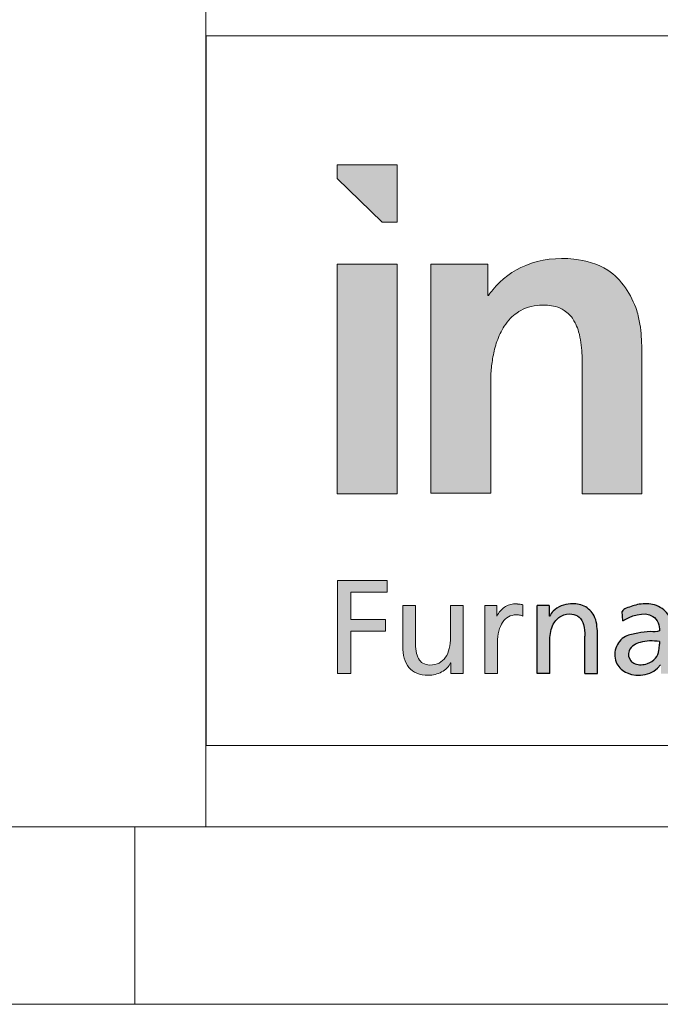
# Model space of a CAD drawing. Header units: millimetres. Extents: x 0 to 594, y 0 to 424.
# Tile 2 of 13: x 397 to 416, y 0 to 29. Entities that reach past the tile are written whole.
import ezdxf

# ---------------------------------------------------------------- set-up
doc = ezdxf.new("R2010")
doc.units = ezdxf.units.MM
doc.header["$LTSCALE"] = 0.25
doc.layers.add('FORMAT', color=7, linetype='Continuous')

# ---------------------------------------------------------------- blocks, each defined once
blk = doc.blocks.new('cajetin')
at = {"color": 7, "linetype": 'Continuous', "lineweight": 18}
for p, q in [((853.5, 7.5), (7.5, 7.5)), ((580.5, 7.5), (580.5, 0)), ((861, 0), (0, 0))]:
    blk.add_line(p, q, dxfattribs=at)
blk = doc.blocks.new('LOGO_sombreado')
at = {"linetype": 'Continuous'}
for points in [[(5.379, 14.745), (5.379, 16.368), (3.691, 16.368), (3.691, 15.977), (4.956, 14.745)], [(5.379, 13.567), (3.691, 13.567), (3.691, 7.09), (5.379, 7.09)], [(4.078, 4.32), (5.1, 4.32), (5.1, 4.651), (3.702, 4.651), (3.702, 2.023), (4.078, 2.023), (4.078, 3.22), (5.054, 3.22), (5.054, 3.551), (4.078, 3.551)], [(4.078, 4.32), (5.1, 4.32), (5.1, 4.651), (3.702, 4.651), (3.702, 2.023), (4.078, 2.023), (4.078, 3.22), (5.054, 3.22), (5.054, 3.551), (4.078, 3.551)]]:
    blk.add_hatch(color=7, dxfattribs=at).paths.add_polyline_path(points, flags=0)
h = blk.add_hatch(color=7, dxfattribs=at)
edge = h.paths.add_edge_path(flags=0)
edge.add_line((6.332, 7.108), (8.019, 7.108))
edge.add_line((8.019, 7.108), (8.019, 10.269))
edge.add_spline(control_points=[(8.019, 10.269), (8.019, 10.295), (8.02, 10.385), (8.031, 10.613), (8.076, 10.964), (8.182, 11.4), (8.354, 11.77), (8.558, 12.031), (8.76, 12.206), (9.011, 12.341), (9.31, 12.411), (9.596, 12.416), (9.859, 12.375), (10.128, 12.261), (10.314, 12.067), (10.432, 11.851), (10.51, 11.636), (10.565, 11.361), (10.591, 11.074), (10.599, 10.796), (10.599, 10.621), (10.599, 10.529)], knot_values=[0, 0, 0, 0, 0.014108, 0.050137, 0.12665, 0.210017, 0.297932, 0.350316, 0.392835, 0.445136, 0.506872, 0.560743, 0.603219, 0.653697, 0.720022, 0.747327, 0.789984, 0.846083, 0.902618, 0.949361, 1, 1, 1, 1], weights=[1, 1, 1, 1, 1, 1, 1, 1, 1, 1, 1, 1, 1, 1, 1, 1, 1, 1, 1, 1, 1, 1], degree=3, periodic=0)
edge.add_line((10.599, 10.529), (10.599, 7.09))
edge.add_line((10.599, 7.09), (12.28, 7.09))
edge.add_line((12.28, 7.09), (12.28, 11.178))
edge.add_spline(control_points=[(12.28, 11.178), (12.27, 11.411), (12.255, 11.775), (12.069, 12.584), (11.505, 13.452), (10.243, 13.792), (9.032, 13.667), (8.263, 13.102), (7.995, 12.74), (7.955, 12.686)], knot_values=[4, 4, 4, 4, 4.111727, 4.175295, 4.401008, 4.562165, 4.782362, 4.967907, 5, 5, 5, 5], weights=[1, 1, 1, 1, 1, 1, 1, 1, 1, 1], degree=3, periodic=0)
edge.add_line((7.955, 12.686), (7.933, 12.686))
edge.add_line((7.933, 12.686), (7.933, 13.567))
edge.add_line((7.933, 13.567), (6.332, 13.567))
edge.add_line((6.332, 13.567), (6.332, 7.108))
h = blk.add_hatch(color=7, dxfattribs=at)
edge = h.paths.add_edge_path(flags=0)
edge.add_spline(control_points=[(5.713, 2.196), (5.772, 2.125), (5.847, 2.071), (5.937, 2.034)], knot_values=[55, 55, 55, 55, 56, 56, 56, 56], weights=[1, 1, 1, 1], degree=3, periodic=0)
edge.add_spline(control_points=[(5.937, 2.034), (6.028, 1.997), (6.135, 1.977), (6.259, 1.977)], knot_values=[56, 56, 56, 56, 57, 57, 57, 57], weights=[1, 1, 1, 1], degree=3, periodic=0)
edge.add_arc((6.259, 2.796), 0.818, 269.9868, 283.8904)
edge.add_spline(control_points=[(6.456, 2.001), (6.519, 2.017), (6.58, 2.04), (6.635, 2.071)], knot_values=[0, 0, 0, 0, 1, 1, 1, 1], weights=[1, 1, 1, 1], degree=3, periodic=0)
edge.add_spline(control_points=[(6.635, 2.071), (6.69, 2.101), (6.741, 2.137), (6.784, 2.181)], knot_values=[1, 1, 1, 1, 2, 2, 2, 2], weights=[1, 1, 1, 1], degree=3, periodic=0)
edge.add_spline(control_points=[(6.784, 2.181), (6.827, 2.224), (6.863, 2.273), (6.889, 2.328)], knot_values=[2, 2, 2, 2, 3, 3, 3, 3], weights=[1, 1, 1, 1], degree=3, periodic=0)
edge.add_line((6.889, 2.328), (6.896, 2.328))
edge.add_line((6.896, 2.328), (6.896, 2.023))
edge.add_line((6.896, 2.023), (7.067, 2.023))
edge.add_line((7.067, 2.023), (7.238, 2.023))
edge.add_line((7.238, 2.023), (7.238, 2.263))
edge.add_line((7.238, 2.263), (7.238, 3.943))
edge.add_line((7.238, 3.943), (6.885, 3.943))
edge.add_line((6.885, 3.943), (6.885, 3.721))
edge.add_spline(control_points=[(6.885, 3.721), (6.885, 3.647), (6.885, 3.573), (6.885, 3.499), (6.885, 3.35), (6.885, 3.202), (6.885, 3.054), (6.885, 2.937), (6.873, 2.829), (6.85, 2.734)], knot_values=[30, 30, 30, 30, 31, 31, 31, 33, 33, 33, 34, 34, 34, 34], weights=[1, 1, 1, 1, 1, 1, 1, 1, 1, 1], degree=3, periodic=0)
edge.add_spline(control_points=[(6.85, 2.734), (6.827, 2.637), (6.792, 2.553), (6.696, 2.414), (6.636, 2.359), (6.562, 2.321)], knot_values=[34, 34, 34, 34, 35, 35, 36, 36, 36, 36], weights=[1, 1, 1, 1, 1, 1], degree=3, periodic=0)
edge.add_spline(control_points=[(6.562, 2.321), (6.489, 2.284), (6.402, 2.263), (6.301, 2.263)], knot_values=[36, 36, 36, 36, 37, 37, 37, 37], weights=[1, 1, 1, 1], degree=3, periodic=0)
edge.add_spline(control_points=[(6.301, 2.263), (6.224, 2.268), (6.16, 2.285), (6.107, 2.315)], knot_values=[37, 37, 37, 37, 38, 38, 38, 38], weights=[1, 1, 1, 1], degree=3, periodic=0)
edge.add_spline(control_points=[(6.107, 2.315), (6.054, 2.345), (6.013, 2.388), (5.982, 2.445)], knot_values=[38, 38, 38, 38, 39, 39, 39, 39], weights=[1, 1, 1, 1], degree=3, periodic=0)
edge.add_spline(control_points=[(5.982, 2.445), (5.95, 2.501), (5.928, 2.571), (5.914, 2.655)], knot_values=[39, 39, 39, 39, 40, 40, 40, 40], weights=[1, 1, 1, 1], degree=3, periodic=0)
edge.add_spline(control_points=[(5.914, 2.655), (5.9, 2.739), (5.894, 2.837), (5.894, 2.949), (5.894, 3.115), (5.894, 3.28), (5.894, 3.446), (5.894, 3.529), (5.894, 3.612), (5.894, 3.695), (5.894, 3.777), (5.894, 3.86), (5.894, 3.943)], knot_values=[40, 40, 40, 40, 41, 41, 41, 43, 43, 43, 44, 44, 44, 45, 45, 45, 45], weights=[1, 1, 1, 1, 1, 1, 1, 1, 1, 1, 1, 1, 1], degree=3, periodic=0)
edge.add_line((5.894, 3.943), (5.54, 3.943))
edge.add_spline(control_points=[(5.54, 3.943), (5.54, 3.848), (5.54, 3.753), (5.54, 3.658), (5.54, 3.563), (5.54, 3.468), (5.54, 3.372), (5.54, 3.182), (5.54, 2.992), (5.54, 2.802), (5.54, 2.673), (5.554, 2.557), (5.583, 2.455)], knot_values=[49, 49, 49, 49, 50, 50, 50, 51, 51, 51, 53, 53, 53, 54, 54, 54, 54], weights=[1, 1, 1, 1, 1, 1, 1, 1, 1, 1, 1, 1, 1], degree=3, periodic=0)
edge.add_spline(control_points=[(5.583, 2.455), (5.611, 2.354), (5.655, 2.267), (5.713, 2.196)], knot_values=[54, 54, 54, 54, 55, 55, 55, 55], weights=[1, 1, 1, 1], degree=3, periodic=0)
h = blk.add_hatch(color=7, dxfattribs=at)
edge = h.paths.add_edge_path(flags=0)
edge.add_line((8.928, 3.962), (8.875, 3.972))
edge.add_spline(control_points=[(8.875, 3.972), (8.858, 3.975), (8.841, 3.978), (8.823, 3.98)], knot_values=[22.132418, 22.132418, 22.132418, 22.132418, 23.132418, 23.132418, 23.132418, 23.132418], weights=[1, 1, 1, 1], degree=3, periodic=0)
edge.add_arc((8.709, 3.1), 0.888, 82.6219, 86.3614)
edge.add_spline(control_points=[(8.765, 3.986), (8.745, 3.987), (8.722, 3.988), (8.695, 3.988), (8.644, 3.988), (8.593, 3.979), (8.544, 3.963)], knot_values=[0.065266, 0.065266, 0.065266, 0.065266, 1.065266, 1.065266, 1.065266, 2.065266, 2.065266, 2.065266, 2.065266], weights=[1, 1, 1, 1, 1, 1, 1], degree=3, periodic=0)
edge.add_spline(control_points=[(8.544, 3.963), (8.495, 3.946), (8.448, 3.922), (8.404, 3.892)], knot_values=[2.065266, 2.065266, 2.065266, 2.065266, 3.065266, 3.065266, 3.065266, 3.065266], weights=[1, 1, 1, 1], degree=3, periodic=0)
edge.add_spline(control_points=[(8.404, 3.892), (8.36, 3.861), (8.319, 3.825), (8.283, 3.783)], knot_values=[3.065266, 3.065266, 3.065266, 3.065266, 4.065266, 4.065266, 4.065266, 4.065266], weights=[1, 1, 1, 1], degree=3, periodic=0)
edge.add_spline(control_points=[(8.283, 3.783), (8.248, 3.742), (8.218, 3.695), (8.194, 3.646)], knot_values=[4.065266, 4.065266, 4.065266, 4.065266, 5.065266, 5.065266, 5.065266, 5.065266], weights=[1, 1, 1, 1], degree=3, periodic=0)
edge.add_line((8.194, 3.646), (8.187, 3.646))
edge.add_line((8.187, 3.646), (8.187, 3.943))
edge.add_line((8.187, 3.943), (8.021, 3.943))
edge.add_line((8.021, 3.943), (7.856, 3.943))
edge.add_line((7.856, 3.943), (7.856, 3.703))
edge.add_line((7.856, 3.703), (7.856, 2.023))
edge.add_line((7.856, 2.023), (8.209, 2.023))
edge.add_spline(control_points=[(8.209, 2.023), (8.209, 2.314), (8.209, 2.605), (8.209, 2.896), (8.209, 3.017), (8.222, 3.126), (8.247, 3.222)], knot_values=[12.065266, 12.065266, 12.065266, 12.065266, 13.065266, 13.065266, 13.065266, 14.065266, 14.065266, 14.065266, 14.065266], weights=[1, 1, 1, 1, 1, 1, 1], degree=3, periodic=0)
edge.add_spline(control_points=[(8.247, 3.222), (8.271, 3.318), (8.307, 3.401), (8.352, 3.469)], knot_values=[14.065266, 14.065266, 14.065266, 14.065266, 15.065266, 15.065266, 15.065266, 15.065266], weights=[1, 1, 1, 1], degree=3, periodic=0)
edge.add_spline(control_points=[(8.352, 3.469), (8.398, 3.537), (8.454, 3.589), (8.518, 3.625)], knot_values=[15.065266, 15.065266, 15.065266, 15.065266, 16.065266, 16.065266, 16.065266, 16.065266], weights=[1, 1, 1, 1], degree=3, periodic=0)
edge.add_spline(control_points=[(8.518, 3.625), (8.582, 3.661), (8.654, 3.68), (8.733, 3.68)], knot_values=[16.065266, 16.065266, 16.065266, 16.065266, 17.065266, 17.065266, 17.065266, 17.065266], weights=[1, 1, 1, 1], degree=3, periodic=0)
edge.add_arc((8.733, 2.982), 0.698, 86.1548, 90.0023, ccw=False)
edge.add_spline(control_points=[(8.78, 3.678), (8.796, 3.677), (8.813, 3.675), (8.829, 3.673)], knot_values=[17.132418, 17.132418, 17.132418, 17.132418, 18.132418, 18.132418, 18.132418, 18.132418], weights=[1, 1, 1, 1], degree=3, periodic=0)
edge.add_spline(control_points=[(8.829, 3.673), (8.846, 3.67), (8.863, 3.667), (8.879, 3.662)], knot_values=[18.132418, 18.132418, 18.132418, 18.132418, 19.132418, 19.132418, 19.132418, 19.132418], weights=[1, 1, 1, 1], degree=3, periodic=0)
edge.add_spline(control_points=[(8.879, 3.662), (8.896, 3.658), (8.912, 3.652), (8.928, 3.646)], knot_values=[19.132418, 19.132418, 19.132418, 19.132418, 20.132418, 20.132418, 20.132418, 20.132418], weights=[1, 1, 1, 1], degree=3, periodic=0)
edge.add_line((8.928, 3.646), (8.928, 3.962))
h = blk.add_hatch(color=7, dxfattribs=at)
edge = h.paths.add_edge_path(flags=0)
edge.add_line((9.328, 2.026), (9.328, 3.946))
edge.add_line((9.328, 3.946), (9.67, 3.946))
edge.add_line((9.67, 3.946), (9.67, 3.641))
edge.add_line((9.67, 3.641), (9.678, 3.641))
edge.add_spline(control_points=[(9.678, 3.641), (9.704, 3.696), (9.793, 3.817), (10, 3.948), (10.305, 4.01), (10.669, 3.967), (10.997, 3.643), (11.021, 3.332), (11.026, 3.17)], knot_values=[0, 0, 0, 0, 0.090993, 0.223661, 0.358303, 0.55535, 0.750586, 1, 1, 1, 1], weights=[1, 1, 1, 1, 1, 1, 1, 1, 1], degree=3, periodic=0)
edge.add_line((11.026, 3.17), (11.026, 2.026))
edge.add_line((11.026, 2.026), (10.672, 2.026))
edge.add_line((10.672, 2.026), (10.672, 3.075))
edge.add_spline(control_points=[(10.672, 3.075), (10.669, 3.188), (10.66, 3.379), (10.536, 3.635), (10.28, 3.729), (9.984, 3.677), (9.726, 3.396), (9.691, 3.133), (9.683, 2.986)], knot_values=[0, 0, 0, 0, 0.181683, 0.307789, 0.426651, 0.591078, 0.760733, 1, 1, 1, 1], weights=[1, 1, 1, 1, 1, 1, 1, 1, 1], degree=3, periodic=0)
edge.add_line((9.683, 2.986), (9.681, 2.026))
edge.add_line((9.681, 2.026), (9.328, 2.026))
h = blk.add_hatch(color=7, dxfattribs=at)
edge = h.paths.add_edge_path(flags=0)
edge.add_spline(control_points=[(12.776, 3.232), (12.697, 3.183), (12.484, 3.232), (12.167, 3.156), (11.773, 3.111), (11.49, 2.752), (11.514, 2.287), (12.023, 1.86), (12.597, 1.99), (12.807, 2.27)], knot_values=[0, 0, 0, 0, 0.079966, 0.190057, 0.300094, 0.432511, 0.566689, 0.684622, 1, 1, 1, 1], weights=[1, 1, 1, 1, 1, 1, 1, 1, 1, 1], degree=3, periodic=0)
edge.add_spline(control_points=[(12.807, 2.27), (12.817, 2.296), (12.814, 2.27)], knot_values=[0, 0, 0, 1, 1, 1], weights=[1, 1, 1], degree=2, periodic=0)
edge.add_line((12.814, 2.27), (12.814, 2.023))
edge.add_line((12.814, 2.023), (13.139, 2.023))
edge.add_line((13.139, 2.023), (13.128, 3.106))
edge.add_spline(control_points=[(13.128, 3.106), (13.12, 3.292), (13.119, 3.706), (12.65, 4), (12.214, 4.002), (11.911, 3.898), (11.743, 3.828), (11.727, 3.77)], knot_values=[0, 0, 0, 0, 0.300445, 0.525135, 0.737289, 0.925487, 1, 1, 1, 1], weights=[1, 1, 1, 1, 1, 1, 1, 1], degree=3, periodic=0)
edge.add_line((11.727, 3.77), (11.744, 3.507))
edge.add_spline(control_points=[(11.744, 3.507), (11.927, 3.643), (12.567, 3.881), (12.789, 3.381), (12.776, 3.232)], knot_values=[0, 0, 0, 0, 0.658996, 1, 1, 1, 1], weights=[1, 1, 1, 1, 1], degree=3, periodic=0)
edge = h.paths.add_edge_path(flags=0)
edge.add_spline(control_points=[(12.776, 2.849), (12.772, 2.793), (12.762, 2.658), (12.682, 2.43), (12.419, 2.275), (12.142, 2.255), (11.913, 2.398), (11.87, 2.662), (12.044, 2.834), (12.252, 2.921), (12.499, 2.953), (12.683, 2.938), (12.776, 2.931)], knot_values=[0, 0, 0, 0, 0.068904, 0.168815, 0.283862, 0.42722, 0.488917, 0.605379, 0.695962, 0.771545, 0.884045, 1, 1, 1, 1], weights=[1, 1, 1, 1, 1, 1, 1, 1, 1, 1, 1, 1, 1], degree=3, periodic=0)
edge.add_line((12.776, 2.931), (12.776, 2.849))
at = {"color": 7, "linetype": 'Continuous', "lineweight": 18}
for p, q in [((0, 20), (0, 0)), ((0, 20), (72.5, 20)), ((3.691, 16.368), (3.691, 15.977)), ((5.379, 16.368), (3.691, 16.368)), ((5.379, 16.368), (5.379, 14.745)), ((3.691, 15.977), (4.956, 14.745)), ((4.956, 14.745), (5.379, 14.745)), ((3.691, 7.09), (3.691, 13.567)), ((3.691, 13.567), (5.379, 13.567)), ((5.379, 13.567), (5.379, 7.09)), ((5.379, 7.09), (3.691, 7.09)), ((3.702, 2.023), (3.702, 4.651)), ((3.702, 4.651), (5.1, 4.651)), ((3.702, 2.023), (3.702, 4.651)), ((5.1, 4.651), (5.1, 4.32)), ((4.078, 4.32), (4.078, 3.551)), ((5.1, 4.32), (4.078, 4.32)), ((4.078, 3.551), (5.054, 3.551)), ((5.054, 3.551), (5.054, 3.22)), ((5.054, 3.22), (4.078, 3.22)), ((4.078, 3.22), (4.078, 2.023)), ((4.078, 2.023), (3.702, 2.023)), ((0, 0), (72.5, 0))]:
    blk.add_line(p, q, dxfattribs=at)
blk.add_arc((6.259, 2.796), 0.818, 269.9868, 283.8904, dxfattribs=at)
at = {"color": 8, "linetype": 'Continuous', "lineweight": 0}
for points, knots in [([(12.28, 11.178), (12.27, 11.411), (12.255, 11.775), (12.069, 12.584), (11.505, 13.452), (10.243, 13.792), (9.032, 13.667), (8.263, 13.102), (7.995, 12.74), (7.955, 12.686)], [4, 4, 4, 4, 4.111727, 4.175295, 4.401008, 4.562165, 4.782362, 4.967907, 5, 5, 5, 5]), ([(8.019, 10.269), (8.019, 10.295), (8.02, 10.385), (8.031, 10.613), (8.076, 10.964), (8.182, 11.4), (8.354, 11.77), (8.558, 12.031), (8.76, 12.206), (9.011, 12.341), (9.31, 12.411), (9.596, 12.416), (9.859, 12.375), (10.128, 12.261), (10.314, 12.067), (10.432, 11.851), (10.51, 11.636), (10.565, 11.361), (10.591, 11.074), (10.599, 10.796), (10.599, 10.621), (10.599, 10.529)], [0, 0, 0, 0, 0.014108, 0.050137, 0.12665, 0.210017, 0.297932, 0.350316, 0.392835, 0.445136, 0.506872, 0.560743, 0.603219, 0.653697, 0.720022, 0.747327, 0.789984, 0.846083, 0.902618, 0.949361, 1, 1, 1, 1]), ([(5.894, 3.943), (5.864, 3.943), (5.835, 3.943), (5.805, 3.943), (5.746, 3.943), (5.688, 3.943), (5.629, 3.943), (5.599, 3.943), (5.57, 3.943), (5.54, 3.943)], [45, 45, 45, 45, 46, 46, 46, 48, 48, 48, 49, 49, 49, 49]), ([(5.54, 3.943), (5.54, 3.848), (5.54, 3.753), (5.54, 3.658), (5.54, 3.563), (5.54, 3.468), (5.54, 3.372), (5.54, 3.182), (5.54, 2.992), (5.54, 2.802), (5.54, 2.673), (5.554, 2.557), (5.583, 2.455)], [49, 49, 49, 49, 50, 50, 50, 51, 51, 51, 53, 53, 53, 54, 54, 54, 54]), ([(5.914, 2.655), (5.9, 2.739), (5.894, 2.837), (5.894, 2.949), (5.894, 3.115), (5.894, 3.28), (5.894, 3.446), (5.894, 3.529), (5.894, 3.612), (5.894, 3.695), (5.894, 3.777), (5.894, 3.86), (5.894, 3.943)], [40, 40, 40, 40, 41, 41, 41, 43, 43, 43, 44, 44, 44, 45, 45, 45, 45]), ([(7.238, 3.943), (7.209, 3.943), (7.179, 3.943), (7.15, 3.943), (7.091, 3.943), (7.032, 3.943), (6.973, 3.943), (6.944, 3.943), (6.914, 3.943), (6.885, 3.943)], [25, 25, 25, 25, 26, 26, 26, 28, 28, 28, 29, 29, 29, 29]), ([(7.238, 2.263), (7.238, 2.318), (7.238, 2.373), (7.238, 2.428), (7.238, 2.533), (7.238, 2.638), (7.238, 2.743), (7.238, 2.823), (7.238, 2.903), (7.238, 2.983), (7.238, 3.143), (7.238, 3.303), (7.238, 3.463), (7.238, 3.623), (7.238, 3.783), (7.238, 3.943)], [20, 20, 20, 20, 21, 21, 21, 22, 22, 22, 23, 23, 23, 24, 24, 24, 25, 25, 25, 25]), ([(8.765, 3.986), (8.745, 3.987), (8.722, 3.988), (8.695, 3.988), (8.644, 3.988), (8.593, 3.979), (8.544, 3.963)], [0.065266, 0.065266, 0.065266, 0.065266, 1.065266, 1.065266, 1.065266, 2.065266, 2.065266, 2.065266, 2.065266]), ([(6.885, 3.721), (6.885, 3.647), (6.885, 3.573), (6.885, 3.499), (6.885, 3.35), (6.885, 3.202), (6.885, 3.054), (6.885, 2.937), (6.873, 2.829), (6.85, 2.734)], [30, 30, 30, 30, 31, 31, 31, 33, 33, 33, 34, 34, 34, 34]), ([(8.209, 2.023), (8.209, 2.314), (8.209, 2.605), (8.209, 2.896), (8.209, 3.017), (8.222, 3.126), (8.247, 3.222)], [12.065266, 12.065266, 12.065266, 12.065266, 13.065266, 13.065266, 13.065266, 14.065266, 14.065266, 14.065266, 14.065266]), ([(6.85, 2.734), (6.827, 2.637), (6.792, 2.553), (6.696, 2.414), (6.636, 2.359), (6.562, 2.321)], [34, 34, 34, 34, 35, 35, 36, 36, 36, 36]), ([(6.889, 2.328), (6.89, 2.328), (6.892, 2.328), (6.893, 2.328), (6.894, 2.328), (6.894, 2.328), (6.894, 2.328), (6.894, 2.328), (6.895, 2.328), (6.895, 2.328), (6.895, 2.328), (6.895, 2.328), (6.895, 2.328), (6.896, 2.328), (6.896, 2.328), (6.896, 2.328)], [3, 3, 3, 3, 4, 4, 4, 5, 5, 5, 6, 6, 6, 7, 7, 7, 8, 8, 8, 8]), ([(6.896, 2.328), (6.896, 2.302), (6.896, 2.277), (6.896, 2.251), (6.896, 2.226), (6.896, 2.201), (6.896, 2.175), (6.896, 2.15), (6.896, 2.124), (6.896, 2.099), (6.896, 2.095), (6.896, 2.091), (6.896, 2.087), (6.896, 2.078), (6.896, 2.07), (6.896, 2.061), (6.896, 2.056), (6.896, 2.051), (6.896, 2.047), (6.896, 2.043), (6.896, 2.039), (6.896, 2.035), (6.896, 2.031), (6.896, 2.027), (6.896, 2.023)], [8, 8, 8, 8, 9, 9, 9, 10, 10, 10, 12, 12, 12, 13, 13, 13, 14, 14, 14, 15, 15, 15, 16, 16, 16, 17, 17, 17, 17])]:
    blk.add_open_spline(points, degree=3, knots=knots, dxfattribs=at)
for points in [[(7.933, 13.567), (7.399, 13.567), (6.865, 13.567), (6.332, 13.567)], [(6.332, 13.567), (6.332, 11.414), (6.332, 9.261), (6.332, 7.108)], [(7.933, 12.686), (7.933, 12.98), (7.933, 13.273), (7.933, 13.567)], [(7.955, 12.686), (7.948, 12.686), (7.94, 12.686), (7.933, 12.686)], [(12.28, 7.09), (12.28, 8.453), (12.28, 9.815), (12.28, 11.178)], [(8.019, 7.108), (8.019, 8.161), (8.019, 9.215), (8.019, 10.269)], [(10.599, 10.529), (10.599, 9.383), (10.599, 8.236), (10.599, 7.09)], [(6.332, 7.108), (6.894, 7.108), (7.457, 7.108), (8.019, 7.108)], [(10.599, 7.09), (11.16, 7.09), (11.72, 7.09), (12.28, 7.09)], [(6.885, 3.943), (6.885, 3.869), (6.885, 3.795), (6.885, 3.721)], [(8.021, 3.943), (7.966, 3.943), (7.911, 3.943), (7.856, 3.943)], [(7.856, 3.943), (7.856, 3.863), (7.856, 3.783), (7.856, 3.703)], [(8.187, 3.943), (8.132, 3.943), (8.077, 3.943), (8.021, 3.943)], [(8.187, 3.646), (8.187, 3.745), (8.187, 3.844), (8.187, 3.943)], [(8.404, 3.892), (8.36, 3.861), (8.319, 3.825), (8.283, 3.783)], [(8.544, 3.963), (8.495, 3.946), (8.448, 3.922), (8.404, 3.892)], [(8.875, 3.972), (8.858, 3.975), (8.841, 3.978), (8.823, 3.98)], [(8.928, 3.962), (8.911, 3.965), (8.893, 3.969), (8.875, 3.972)], [(8.928, 3.646), (8.928, 3.751), (8.928, 3.856), (8.928, 3.962)], [(7.856, 3.703), (7.856, 3.143), (7.856, 2.583), (7.856, 2.023)], [(8.194, 3.646), (8.192, 3.646), (8.189, 3.646), (8.187, 3.646)], [(8.283, 3.783), (8.248, 3.742), (8.218, 3.695), (8.194, 3.646)], [(8.352, 3.469), (8.398, 3.537), (8.454, 3.589), (8.518, 3.625)], [(8.518, 3.625), (8.582, 3.661), (8.654, 3.68), (8.733, 3.68)], [(8.78, 3.678), (8.796, 3.677), (8.813, 3.675), (8.829, 3.673)], [(8.829, 3.673), (8.846, 3.67), (8.863, 3.667), (8.879, 3.662)], [(8.879, 3.662), (8.896, 3.658), (8.912, 3.652), (8.928, 3.646)], [(8.247, 3.222), (8.271, 3.318), (8.307, 3.401), (8.352, 3.469)], [(5.982, 2.445), (5.95, 2.501), (5.928, 2.571), (5.914, 2.655)], [(5.583, 2.455), (5.611, 2.354), (5.655, 2.267), (5.713, 2.196)], [(6.107, 2.315), (6.054, 2.345), (6.013, 2.388), (5.982, 2.445)], [(6.301, 2.263), (6.224, 2.268), (6.16, 2.285), (6.107, 2.315)], [(6.562, 2.321), (6.489, 2.284), (6.402, 2.263), (6.301, 2.263)], [(6.784, 2.181), (6.827, 2.224), (6.863, 2.273), (6.889, 2.328)], [(7.238, 2.023), (7.238, 2.103), (7.238, 2.183), (7.238, 2.263)], [(5.713, 2.196), (5.772, 2.125), (5.847, 2.071), (5.937, 2.034)], [(5.937, 2.034), (6.028, 1.997), (6.135, 1.977), (6.259, 1.977)], [(6.456, 2.001), (6.519, 2.017), (6.58, 2.04), (6.635, 2.071)], [(6.635, 2.071), (6.69, 2.101), (6.741, 2.137), (6.784, 2.181)], [(6.896, 2.023), (6.953, 2.023), (7.01, 2.023), (7.067, 2.023)], [(7.067, 2.023), (7.124, 2.023), (7.181, 2.023), (7.238, 2.023)], [(7.856, 2.023), (7.974, 2.023), (8.092, 2.023), (8.209, 2.023)]]:
    blk.add_open_spline(points, degree=3, dxfattribs=at)
for points, weights in [([(8.823, 3.98), (8.804, 3.983), (8.785, 3.985), (8.765, 3.986)], [1, 0.999645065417, 0.999645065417, 1]), ([(8.733, 3.68), (8.749, 3.68), (8.764, 3.679), (8.78, 3.678)], [1, 0.99962425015, 0.99962425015, 1])]:
    blk.add_rational_spline(points, weights, degree=3, dxfattribs=at)
at = {"layer": 'FORMAT', "color": 7}
for p, q in [((9.67, 3.946), (9.328, 3.946)), ((9.328, 2.026), (9.328, 3.946)), ((9.67, 3.946), (9.67, 3.641)), ((9.678, 3.641), (9.67, 3.641)), ((11.744, 3.507), (11.727, 3.77)), ((10.672, 2.026), (10.672, 3.075)), ((11.026, 2.026), (11.026, 3.17)), ((9.681, 2.026), (9.683, 2.986)), ((12.776, 2.931), (12.776, 2.849)), ((9.681, 2.026), (9.328, 2.026)), ((10.672, 2.026), (11.026, 2.026))]:
    blk.add_line(p, q, dxfattribs=at)
for points, knots in [([(11.026, 3.17), (11.021, 3.332), (10.997, 3.643), (10.669, 3.967), (10.305, 4.01), (10, 3.948), (9.793, 3.817), (9.704, 3.696), (9.678, 3.641)], [0, 0, 0, 0, 0.249414, 0.44465, 0.641697, 0.776339, 0.909007, 1, 1, 1, 1]), ([(13.128, 3.106), (13.12, 3.292), (13.119, 3.706), (12.65, 4), (12.214, 4.002), (11.911, 3.898), (11.743, 3.828), (11.727, 3.77)], [0, 0, 0, 0, 0.300445, 0.525135, 0.737289, 0.925487, 1, 1, 1, 1]), ([(9.683, 2.986), (9.691, 3.133), (9.726, 3.396), (9.984, 3.677), (10.28, 3.729), (10.536, 3.635), (10.66, 3.379), (10.669, 3.188), (10.672, 3.075)], [0, 0, 0, 0, 0.239267, 0.408922, 0.573349, 0.692211, 0.818317, 1, 1, 1, 1]), ([(11.744, 3.507), (11.927, 3.643), (12.567, 3.881), (12.789, 3.381), (12.776, 3.232)], [0, 0, 0, 0, 0.658996, 1, 1, 1, 1]), ([(12.776, 3.232), (12.697, 3.183), (12.484, 3.232), (12.167, 3.156), (11.773, 3.111), (11.49, 2.752), (11.514, 2.287), (12.023, 1.86), (12.597, 1.99), (12.807, 2.27)], [0, 0, 0, 0, 0.079966, 0.190057, 0.300094, 0.432511, 0.566689, 0.684622, 1, 1, 1, 1]), ([(12.776, 2.931), (12.683, 2.938), (12.499, 2.953), (12.252, 2.921), (12.044, 2.834), (11.87, 2.662), (11.913, 2.398), (12.142, 2.255), (12.419, 2.275), (12.682, 2.43), (12.762, 2.658), (12.772, 2.793), (12.776, 2.849)], [0, 0, 0, 0, 0.115955, 0.228455, 0.304038, 0.394621, 0.511083, 0.57278, 0.716138, 0.831185, 0.931096, 1, 1, 1, 1])]:
    blk.add_open_spline(points, degree=3, knots=knots, dxfattribs=at)
blk = doc.blocks.new('A$C05b564d1')
at = {"color": 7, "linetype": 'Continuous', "lineweight": 18}
for p, q in [((402.554, 51.742), (402.554, 5.174)), ((402.554, 5.174), (588.826, 5.174))]:
    blk.add_line(p, q, dxfattribs=at)
at = {"xscale": 0.689895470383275, "yscale": 0.689895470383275, "zscale": 0.689895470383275}
blk.add_blockref('cajetin', (0, 0), dxfattribs=at)
at = {"color": 7, "linetype": 'Continuous', "xscale": 1.034843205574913, "yscale": 1.034843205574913, "zscale": 1.034843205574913}
blk.add_blockref('LOGO_sombreado', (402.564, 7.552), dxfattribs=at)

msp = doc.modelspace()

# ---------------------------------------------------------------- block references
msp.add_blockref('A$C05b564d1', (0, 0))

doc.saveas('drawing.dxf')
